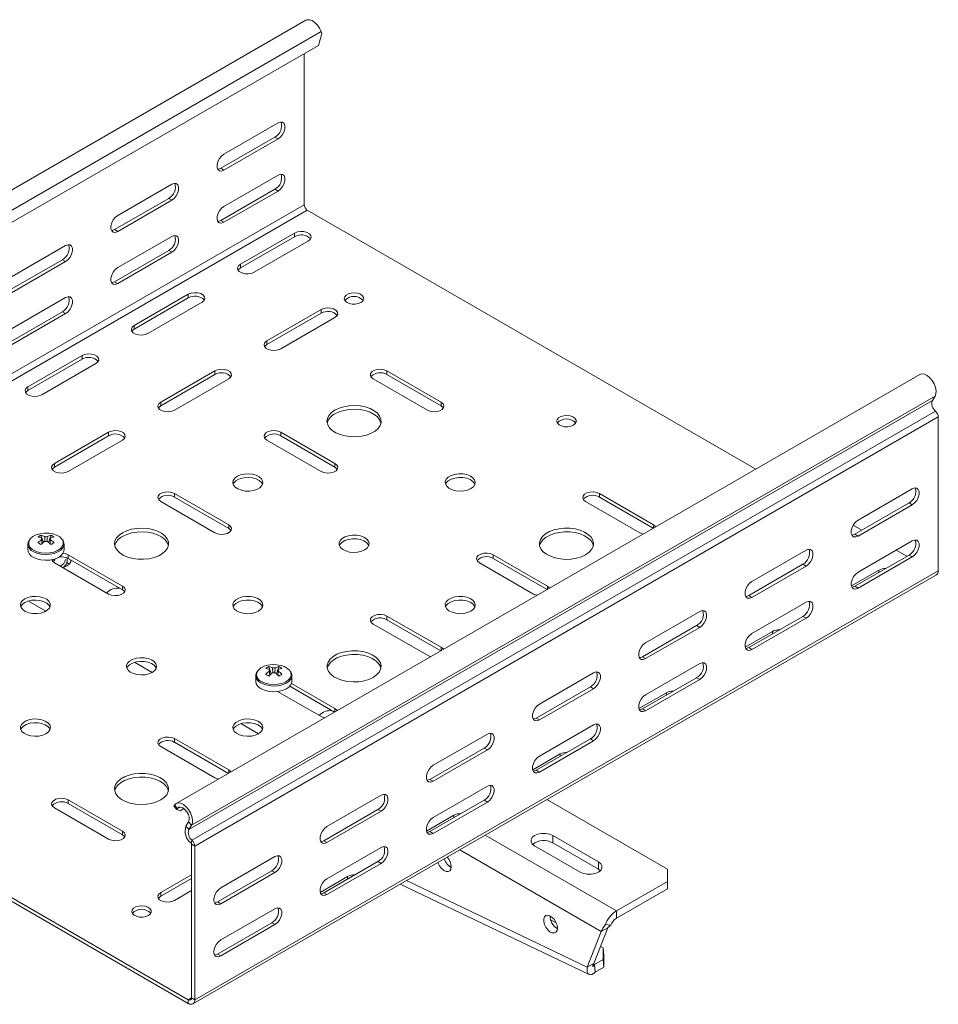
# Model space of a CAD drawing. Header units: millimetres. Extents: x 360 to 1383, y -722 to 611.
# Tile 2 of 6: x 544 to 849, y -674 to -346. Entities that reach past the tile are written whole.
import ezdxf

# ---------------------------------------------------------------- set-up
doc = ezdxf.new("R2010")
doc.units = ezdxf.units.MM

msp = doc.modelspace()

# ---------------------------------------------------------------- linework, layer by layer
at = {"color": 7, "linetype": 'Continuous', "lineweight": 15}
for p, q in [((638.94, -346.16), (391.46, -489.03)), ((644, -349.95), (396.51, -492.82)), ((643.11, -354.55), (644.23, -350.59)), ((644.23, -350.59), (644, -349.95)), ((643.11, -354.55), (399.87, -494.97)), ((638.36, -357.29), (638.36, -407.62)), ((611.67, -390.78), (629.7, -380.37)), ((628.64, -385.06), (610.61, -395.47)), ((629.7, -385.68), (611.67, -396.09)), ((629.7, -385.68), (628.64, -385.06)), ((611.67, -396.09), (610.61, -395.47)), ((611.67, -408.13), (629.7, -397.72)), ((576.32, -411.19), (594.35, -400.78)), ((628.64, -402.42), (610.61, -412.83)), ((629.7, -403.03), (611.67, -413.44)), ((629.7, -403.03), (628.64, -402.42)), ((593.29, -405.48), (575.26, -415.88)), ((594.35, -406.09), (576.32, -416.5)), ((594.35, -406.09), (593.29, -405.48)), ((638.36, -407.62), (390.88, -550.49)), ((639.42, -409.46), (391.94, -552.33)), ((639.42, -409.46), (788.71, -495.64)), ((611.67, -413.44), (610.61, -412.83)), ((576.32, -416.5), (575.26, -415.88)), ((576.32, -428.54), (594.35, -418.13)), ((635.18, -417.01), (617.15, -427.42)), ((635.18, -418.24), (617.15, -428.65)), ((621.75, -430.07), (639.78, -419.66)), ((635.18, -418.24), (635.18, -417.01)), ((540.96, -431.6), (558.99, -421.19)), ((593.29, -422.83), (575.26, -433.24)), ((594.35, -423.44), (593.29, -422.83)), ((557.93, -425.89), (539.9, -436.29)), ((558.99, -426.5), (557.93, -425.89)), ((594.35, -423.44), (576.32, -433.85)), ((558.99, -426.5), (540.96, -436.91)), ((617.15, -428.65), (617.15, -427.42)), ((576.32, -433.85), (575.26, -433.24)), ((540.96, -448.95), (558.99, -438.54)), ((599.83, -437.42), (581.8, -447.83)), ((599.83, -438.65), (581.8, -449.06)), ((599.83, -438.65), (599.83, -437.42)), ((586.39, -450.48), (604.42, -440.07)), ((644.02, -442.52), (625.99, -452.93)), ((644.02, -443.75), (644.02, -442.52)), ((557.93, -443.24), (539.9, -453.65)), ((558.99, -443.85), (540.96, -454.26)), ((558.99, -443.85), (557.93, -443.24)), ((644.02, -443.75), (625.99, -454.16)), ((630.59, -455.59), (648.62, -445.18)), ((581.8, -449.06), (581.8, -447.83)), ((625.99, -454.16), (625.99, -452.93)), ((564.47, -457.83), (546.44, -468.24)), ((564.47, -459.06), (564.47, -457.83)), ((564.47, -459.06), (546.44, -469.47)), ((551.04, -470.89), (569.07, -460.49)), ((608.67, -462.93), (590.63, -473.34)), ((608.67, -464.16), (590.63, -474.57)), ((595.23, -476), (613.26, -465.59)), ((843.3, -464.13), (595.81, -607)), ((608.67, -464.16), (608.67, -462.93)), ((661.35, -465.59), (679.38, -476)), ((683.97, -473.34), (665.94, -462.93)), ((665.94, -464.16), (665.94, -462.93)), ((683.97, -474.57), (665.94, -464.16)), ((546.44, -469.47), (546.44, -468.24)), ((848.35, -471.38), (600.87, -614.25)), ((847.46, -472.8), (848.35, -471.38)), ((590.63, -474.57), (590.63, -473.34)), ((847.46, -472.8), (599.97, -615.68)), ((683.97, -474.57), (683.97, -473.34)), ((848.52, -476.34), (601.03, -619.21)), ((849.44, -478.28), (601.95, -621.15)), ((849.44, -529.47), (849.44, -478.28)), ((573.31, -483.34), (555.28, -493.75)), ((573.31, -484.57), (555.28, -494.98)), ((573.31, -484.57), (573.31, -483.34)), ((648.62, -493.75), (630.59, -483.34)), ((630.59, -484.57), (630.59, -483.34)), ((648.62, -494.98), (630.59, -484.57)), ((559.88, -496.41), (577.91, -486)), ((625.99, -486), (644.02, -496.41)), ((555.28, -494.98), (555.28, -493.75)), ((648.62, -494.98), (648.62, -493.75)), ((613.26, -514.16), (595.23, -503.75)), ((595.23, -504.98), (595.23, -503.75)), ((754.68, -514.16), (736.65, -503.75)), ((736.65, -504.98), (736.65, -503.75)), ((822.74, -512.63), (840.77, -502.22)), ((590.63, -506.41), (608.67, -516.82)), ((613.26, -515.39), (595.23, -504.98)), ((732.06, -506.41), (750.09, -516.82)), ((754.59, -515.34), (736.65, -504.98)), ((821.68, -517.32), (839.71, -506.91)), ((840.77, -507.53), (822.74, -517.94)), ((840.77, -507.53), (839.71, -506.91)), ((613.26, -515.39), (613.26, -514.16)), ((821.12, -514.35), (823.98, -516)), ((550.77, -517.65), (551.59, -520.03)), ((554.14, -517.65), (553.31, -520.03)), ((822.74, -517.94), (821.68, -517.32)), ((546.45, -520.63), (546.45, -522.53)), ((551, -518.61), (551.02, -518.93)), ((558.45, -522.53), (558.45, -520.63)), ((822.74, -529.98), (840.77, -519.57)), ((577.91, -534.57), (559.88, -524.17)), ((559.88, -525.39), (559.88, -524.17)), ((719.33, -534.57), (701.3, -524.17)), ((701.3, -525.39), (701.3, -524.17)), ((787.39, -533.04), (805.42, -522.63)), ((821.68, -534.67), (839.71, -524.27)), ((835.47, -522.63), (839, -524.67)), ((840.77, -524.88), (839.71, -524.27)), ((554.83, -525.71), (554.51, -526.1)), ((555.28, -526.82), (573.31, -537.23)), ((559.3, -526.69), (559.52, -526.82)), ((559.52, -526.82), (560.2, -527.33)), ((577.91, -535.8), (559.88, -525.39)), ((696.7, -526.82), (714.73, -537.23)), ((719.24, -535.75), (701.3, -525.39)), ((786.33, -537.73), (804.36, -527.32)), ((805.42, -527.94), (804.36, -527.32)), ((840.77, -524.88), (822.74, -535.29)), ((601.33, -673.72), (848.81, -530.85)), ((849.44, -529.47), (601.95, -672.34)), ((805.42, -527.94), (787.39, -538.35)), ((829.64, -529.27), (820.51, -534.54)), ((577.91, -535.8), (577.91, -534.57)), ((787.39, -538.35), (786.33, -537.73)), ((822.74, -535.29), (821.68, -534.67)), ((787.39, -550.39), (805.42, -539.98)), ((752.03, -553.45), (770.06, -543.04)), ((661.35, -547.23), (679.38, -557.64)), ((683.97, -554.98), (665.94, -544.58)), ((665.94, -545.8), (665.94, -544.58)), ((683.88, -556.16), (665.94, -545.8)), ((786.33, -555.08), (804.36, -544.68)), ((805.42, -545.29), (787.39, -555.7)), ((805.42, -545.29), (804.36, -544.68)), ((750.97, -558.14), (769, -547.73)), ((770.06, -548.35), (752.03, -558.76)), ((770.06, -548.35), (769, -547.73)), ((794.28, -549.68), (785.15, -554.95)), ((391.94, -552.33), (599.83, -672.34)), ((391.94, -553.56), (599.83, -673.57)), ((787.39, -555.7), (786.33, -555.08)), ((752.03, -558.76), (750.97, -558.14)), ((752.03, -570.8), (770.06, -560.39)), ((626.6, -561.43), (627.43, -563.81)), ((626.84, -562.39), (626.86, -562.71)), ((629.97, -561.43), (629.15, -563.81)), ((716.68, -573.86), (734.71, -563.45)), ((622.29, -564.41), (622.29, -566.31)), ((648.62, -575.39), (634.15, -567.04)), ((634.29, -566.31), (634.29, -564.41)), ((750.97, -575.49), (769, -565.09)), ((770.06, -565.7), (752.03, -576.11)), ((770.06, -565.7), (769, -565.09)), ((629.56, -569.7), (644.02, -578.05)), ((648.53, -576.57), (633.58, -567.94)), ((715.62, -578.55), (733.65, -568.14)), ((734.71, -568.76), (716.68, -579.17)), ((734.71, -568.76), (733.65, -568.14)), ((758.93, -570.09), (749.8, -575.36)), ((752.03, -576.11), (750.97, -575.49)), ((716.68, -579.17), (715.62, -578.55)), ((716.68, -591.21), (734.71, -580.8)), ((613.26, -595.8), (595.23, -585.4)), ((595.23, -586.62), (595.23, -585.4)), ((613.17, -596.98), (595.23, -586.62)), ((681.32, -594.27), (699.35, -583.86)), ((715.62, -595.91), (733.65, -585.5)), ((734.71, -586.11), (716.68, -596.52)), ((734.71, -586.11), (733.65, -585.5)), ((590.63, -588.05), (608.67, -598.46)), ((680.26, -598.96), (698.29, -588.55)), ((699.35, -589.17), (681.32, -599.58)), ((699.35, -589.17), (698.29, -588.55)), ((723.57, -590.5), (714.44, -595.77)), ((716.68, -596.52), (715.62, -595.91)), ((681.32, -599.58), (680.26, -598.96)), ((681.32, -611.62), (699.35, -601.21)), ((577.91, -616.22), (559.88, -605.81)), ((559.88, -607.03), (559.88, -605.81)), ((645.97, -614.68), (664, -604.27)), ((680.26, -616.32), (698.29, -605.91)), ((699.35, -606.52), (681.32, -616.93)), ((699.35, -606.52), (698.29, -605.91)), ((759.28, -628.87), (719.15, -605.7)), ((555.28, -608.46), (573.31, -618.87)), ((577.91, -617.44), (559.88, -607.03)), ((595.25, -607.55), (595.02, -607.92)), ((595.02, -607.92), (595.95, -609.04)), ((596.19, -608.67), (595.25, -607.55)), ((596.19, -608.67), (595.95, -609.04)), ((595.95, -609.04), (597.08, -609.4)), ((598.37, -608.65), (597.08, -609.4)), ((644.91, -619.37), (662.94, -608.96)), ((664, -609.58), (645.97, -619.99)), ((664, -609.58), (662.94, -608.96)), ((599.03, -614.56), (599.93, -613.13)), ((600.87, -614.25), (599.93, -613.13)), ((688.22, -610.91), (679.09, -616.18)), ((577.91, -617.44), (577.91, -616.22)), ((599.03, -614.56), (599.97, -615.68)), ((599.97, -615.68), (600.87, -614.25)), ((681.32, -616.93), (680.26, -616.32)), ((600.74, -620.21), (601.03, -619.21)), ((645.97, -619.99), (644.91, -619.37)), ((736.3, -626.42), (721.1, -617.64)), ((721.1, -620.09), (721.1, -617.64)), ((601.95, -621.15), (600.89, -620.54)), ((600.89, -671.73), (600.89, -620.54)), ((601.95, -672.34), (601.95, -621.15)), ((645.97, -632.03), (664, -621.62)), ((715.09, -621.11), (730.29, -629.89)), ((721.1, -620.09), (736.3, -628.87)), ((610.61, -635.09), (628.64, -624.68)), ((609.55, -639.78), (627.58, -629.38)), ((628.64, -629.99), (627.58, -629.38)), ((644.91, -636.73), (662.94, -626.32)), ((664, -626.93), (645.97, -637.34)), ((664, -626.93), (662.94, -626.32)), ((686.49, -627.67), (687.33, -628.12)), ((736.3, -628.87), (736.3, -626.42)), ((736.3, -628.87), (736.98, -629.38)), ((759.28, -632.95), (759.28, -628.87)), ((600.89, -630.71), (590.63, -636.63)), ((600.89, -631.93), (590.63, -637.85)), ((628.64, -629.99), (610.61, -640.4)), ((652.86, -631.32), (643.73, -636.59)), ((595.23, -639.28), (600.89, -636.01)), ((670.38, -633.85), (733.22, -663.93)), ((742.31, -642.75), (759.28, -632.95)), ((742.31, -645.2), (759.28, -635.4)), ((759.28, -635.4), (759.28, -632.95)), ((590.63, -637.85), (590.63, -636.63)), ((645.97, -637.34), (644.91, -636.73)), ((610.61, -640.4), (609.55, -639.78)), ((610.61, -652.44), (628.64, -642.03)), ((720.39, -645.74), (722.28, -646.75)), ((742.31, -642.75), (742.31, -645.2)), ((609.55, -657.14), (627.58, -646.73)), ((628.64, -647.34), (610.61, -657.75)), ((628.64, -647.34), (627.58, -646.73)), ((734.75, -660.25), (739.4, -648.42)), ((739.4, -648.42), (737.28, -649.64)), ((738.63, -647.32), (740.47, -647.48)), ((732.62, -661.47), (737.28, -649.64)), ((736.98, -654.58), (737.9, -655.07)), ((737.89, -658.98), (737.9, -655.07)), ((737.9, -655.07), (738.08, -657.61)), ((610.61, -657.75), (609.55, -657.14)), ((737.89, -658.98), (735.06, -660.62)), ((738.07, -661.53), (737.89, -658.98)), ((738.08, -657.61), (738.07, -661.53)), ((734.75, -660.25), (732.62, -661.47)), ((735.06, -660.62), (735.24, -663.16)), ((738.07, -661.53), (735.24, -663.16)), ((600.89, -671.73), (601.95, -672.34)), ((599.83, -673.57), (599.83, -672.34))]:
    msp.add_line(p, q, dxfattribs=at)
at = {"color": 8, "linetype": 'Continuous', "lineweight": 15}
for p, q in [((754.68, -515.29), (754.68, -514.16)), ((559.52, -526.82), (559.52, -525.21)), ((829.64, -530.08), (829.64, -529.27)), ((719.33, -535.7), (719.33, -534.57)), ((552.45, -542.94), (546.6, -539.57)), ((794.28, -550.49), (794.28, -549.68)), ((683.97, -556.11), (683.97, -554.98)), ((587.81, -563.35), (581.96, -559.98)), ((758.93, -570.9), (758.93, -570.09)), ((648.62, -576.52), (648.62, -575.39)), ((623.16, -583.76), (617.31, -580.39)), ((723.57, -591.31), (723.57, -590.5)), ((613.26, -596.93), (613.26, -595.8)), ((597.06, -608.16), (596.19, -608.67)), ((688.22, -611.72), (688.22, -610.91)), ((742.31, -642.75), (698.64, -617.54)), ((737.28, -649.64), (690.15, -622.44)), ((652.86, -632.13), (652.86, -631.32)), ((672.44, -632.66), (732.62, -661.47)), ((735.06, -660.62), (734.67, -660.43)), ((600.89, -671.73), (599.83, -672.34))]:
    msp.add_line(p, q, dxfattribs=at)
at = {"color": 7, "linetype": 'Continuous', "lineweight": 15, "flags": 128}
for points in [[(644, -349.95), (643.46, -348.8), (642.75, -347.74), (641.9, -346.88), (641, -346.28), (640.11, -345.98), (639.31, -346.01), (638.94, -346.16)], [(629.7, -380.37), (630.49, -380.08), (631.18, -380.14), (631.69, -380.55), (631.97, -381.26), (631.97, -382.18), (631.69, -383.2), (631.18, -384.2), (630.49, -385.06), (629.7, -385.68)], [(611.67, -396.09), (610.89, -396.38), (610.19, -396.32), (609.68, -395.91), (609.41, -395.2), (609.41, -394.28), (609.68, -393.25), (610.19, -392.25), (610.89, -391.39), (611.67, -390.78)], [(610.61, -395.47), (609.82, -395.77), (609.6, -395.79)], [(629.7, -397.72), (630.49, -397.43), (631.18, -397.49), (631.69, -397.9), (631.97, -398.61), (631.97, -399.53), (631.69, -400.55), (631.18, -401.56), (630.49, -402.41), (629.7, -403.03)], [(594.35, -400.78), (595.13, -400.49), (595.82, -400.55), (596.34, -400.96), (596.61, -401.67), (596.61, -402.59), (596.34, -403.61), (595.82, -404.61), (595.13, -405.47), (594.35, -406.09)], [(611.67, -413.44), (610.89, -413.73), (610.19, -413.67), (609.68, -413.26), (609.41, -412.55), (609.41, -411.63), (609.68, -410.61), (610.19, -409.6), (610.89, -408.74), (611.67, -408.13)], [(576.32, -416.5), (575.53, -416.79), (574.84, -416.73), (574.33, -416.32), (574.05, -415.61), (574.05, -414.69), (574.33, -413.66), (574.84, -412.66), (575.53, -411.8), (576.32, -411.19)], [(610.61, -412.83), (609.82, -413.12), (609.6, -413.14)], [(575.26, -415.88), (574.47, -416.18), (574.25, -416.2)], [(594.35, -418.13), (595.13, -417.84), (595.82, -417.9), (596.34, -418.31), (596.61, -419.02), (596.61, -419.94), (596.34, -420.96), (595.82, -421.97), (595.13, -422.83), (594.35, -423.44)], [(639.78, -419.66), (640.43, -419.13), (640.72, -418.5), (640.62, -417.85), (640.14, -417.26), (639.34, -416.8), (638.32, -416.53), (637.2, -416.47), (636.11, -416.64), (635.18, -417.01)], [(558.99, -421.19), (559.78, -420.9), (560.47, -420.96), (560.98, -421.37), (561.25, -422.08), (561.25, -423), (560.98, -424.02), (560.47, -425.02), (559.78, -425.88), (558.99, -426.5)], [(576.32, -433.85), (575.53, -434.14), (574.84, -434.08), (574.33, -433.67), (574.05, -432.96), (574.05, -432.04), (574.33, -431.02), (574.84, -430.01), (575.53, -429.15), (576.32, -428.54)], [(617.15, -427.42), (616.5, -427.95), (616.21, -428.58), (616.31, -429.23), (616.79, -429.82), (617.59, -430.28), (618.61, -430.56), (619.73, -430.62), (620.82, -430.45), (621.75, -430.07)], [(617.15, -428.65), (616.5, -429.18), (616.38, -429.36)], [(575.26, -433.24), (574.47, -433.53), (574.25, -433.55)], [(558.99, -438.54), (559.78, -438.25), (560.47, -438.31), (560.98, -438.72), (561.25, -439.43), (561.25, -440.35), (560.98, -441.37), (560.47, -442.38), (559.78, -443.24), (558.99, -443.85)], [(604.42, -440.07), (605.07, -439.54), (605.36, -438.91), (605.26, -438.26), (604.79, -437.67), (603.99, -437.21), (602.97, -436.94), (601.84, -436.88), (600.75, -437.05), (599.83, -437.42)], [(657.28, -440.18), (657.9, -439.67), (658.21, -439.08), (658.16, -438.47), (657.77, -437.89), (657.08, -437.42), (656.16, -437.1), (655.12, -436.98), (654.05, -437.05), (653.09, -437.32), (652.34, -437.76), (651.87, -438.32), (651.73, -438.93), (651.95, -439.53), (652.5, -440.06), (653.32, -440.46), (654.31, -440.69), (655.38, -440.71), (656.41, -440.54), (657.28, -440.18)], [(648.62, -445.18), (649.26, -444.64), (649.56, -444.01), (649.46, -443.37), (648.98, -442.77), (648.18, -442.31), (647.16, -442.04), (646.04, -441.98), (644.95, -442.15), (644.02, -442.52)], [(581.8, -447.83), (581.15, -448.36), (580.86, -448.99), (580.95, -449.64), (581.43, -450.23), (582.23, -450.69), (583.25, -450.97), (584.38, -451.03), (585.47, -450.86), (586.39, -450.48)], [(581.8, -449.06), (581.15, -449.59), (581.02, -449.77)], [(625.99, -452.93), (625.34, -453.47), (625.05, -454.1), (625.15, -454.75), (625.63, -455.34), (626.42, -455.8), (627.45, -456.07), (628.57, -456.13), (629.66, -455.96), (630.59, -455.59)], [(625.99, -454.16), (625.34, -454.69), (625.22, -454.87)], [(569.07, -460.49), (569.72, -459.95), (570.01, -459.32), (569.91, -458.67), (569.43, -458.08), (568.63, -457.62), (567.61, -457.35), (566.49, -457.29), (565.4, -457.46), (564.47, -457.83)], [(613.26, -465.59), (613.91, -465.05), (614.2, -464.42), (614.1, -463.78), (613.63, -463.18), (612.83, -462.72), (611.81, -462.45), (610.68, -462.39), (609.59, -462.56), (608.67, -462.93)], [(665.94, -462.93), (665.02, -462.56), (663.93, -462.39), (662.8, -462.45), (661.78, -462.72), (660.98, -463.18), (660.5, -463.78), (660.41, -464.42), (660.7, -465.05), (661.35, -465.59)], [(848.35, -471.38), (848.66, -470.57), (848.72, -469.56), (848.52, -468.42), (848.08, -467.26), (847.43, -466.15), (846.63, -465.2), (845.74, -464.47), (844.84, -464.04), (843.99, -463.92), (843.3, -464.13)], [(546.44, -468.24), (545.79, -468.77), (545.5, -469.4), (545.6, -470.05), (546.08, -470.64), (546.87, -471.1), (547.9, -471.38), (549.02, -471.44), (550.11, -471.27), (551.04, -470.89)], [(546.44, -469.47), (545.79, -470), (545.67, -470.18)], [(590.63, -473.34), (589.99, -473.88), (589.7, -474.51), (589.79, -475.16), (590.27, -475.75), (591.07, -476.21), (592.09, -476.48), (593.22, -476.54), (594.31, -476.37), (595.23, -476)], [(590.63, -474.57), (589.99, -475.1), (589.86, -475.28)], [(648.62, -476), (647.47, -476.81), (646.62, -477.74), (646.12, -478.75), (645.98, -479.8), (646.21, -480.85), (646.8, -481.84), (647.73, -482.75), (648.95, -483.53), (650.42, -484.15), (652.07, -484.59), (653.84, -484.82), (655.66, -484.85), (657.46, -484.67), (659.15, -484.28), (660.67, -483.7), (661.96, -482.95), (662.96, -482.08), (663.63, -481.1), (663.96, -480.07), (663.91, -479.01), (663.5, -477.99), (662.74, -477.04), (661.66, -476.19), (660.31, -475.48), (658.74, -474.95), (657.02, -474.61), (655.21, -474.48), (653.39, -474.56), (651.64, -474.85), (650.03, -475.33), (648.62, -476)], [(679.38, -476), (680.3, -476.37), (681.39, -476.54), (682.52, -476.48), (683.54, -476.21), (684.34, -475.75), (684.81, -475.16), (684.91, -474.51), (684.62, -473.88), (683.97, -473.34)], [(684.75, -475.28), (684.62, -475.1), (683.97, -474.57)], [(663.92, -480.28), (663.91, -480.24), (663.5, -479.22), (662.74, -478.26), (661.66, -477.41), (660.31, -476.71), (658.74, -476.17), (657.02, -475.83), (655.21, -475.7), (653.39, -475.78), (651.64, -476.07), (650.03, -476.56), (648.62, -477.22)], [(727.99, -481), (728.61, -480.49), (728.92, -479.9), (728.87, -479.29), (728.48, -478.71), (727.79, -478.24), (726.87, -477.92), (725.83, -477.8), (724.76, -477.87), (723.8, -478.14), (723.05, -478.58), (722.58, -479.14), (722.44, -479.75), (722.66, -480.35), (723.21, -480.88), (724.03, -481.28), (725.03, -481.51), (726.09, -481.53), (727.12, -481.36), (727.99, -481)], [(577.91, -486), (578.55, -485.46), (578.85, -484.83), (578.75, -484.19), (578.27, -483.6), (577.47, -483.13), (576.45, -482.86), (575.33, -482.8), (574.24, -482.97), (573.31, -483.34)], [(630.59, -483.34), (629.66, -482.97), (628.57, -482.8), (627.45, -482.86), (626.42, -483.13), (625.63, -483.6), (625.15, -484.19), (625.05, -484.83), (625.34, -485.46), (625.99, -486)], [(555.28, -493.75), (554.63, -494.29), (554.34, -494.92), (554.44, -495.57), (554.92, -496.16), (555.71, -496.62), (556.74, -496.89), (557.86, -496.95), (558.95, -496.78), (559.88, -496.41)], [(555.28, -494.98), (554.63, -495.51), (554.51, -495.69)], [(644.02, -496.41), (644.95, -496.78), (646.04, -496.95), (647.16, -496.89), (648.18, -496.62), (648.98, -496.16), (649.46, -495.57), (649.56, -494.92), (649.26, -494.29), (648.62, -493.75)], [(649.39, -495.69), (649.26, -495.51), (648.62, -494.98)], [(616.09, -498.04), (615.27, -498.67), (614.77, -499.4), (614.63, -500.18), (614.86, -500.95), (615.45, -501.66), (616.34, -502.26), (617.48, -502.69), (618.78, -502.93), (620.14, -502.95), (621.46, -502.77), (622.65, -502.38), (623.61, -501.83), (624.28, -501.14), (624.6, -500.38), (624.55, -499.59), (624.14, -498.84), (623.39, -498.18), (622.37, -497.67), (621.14, -497.33), (619.8, -497.2), (618.44, -497.28), (617.18, -497.56), (616.09, -498.04)], [(693.87, -502.12), (694.69, -501.5), (695.19, -500.76), (695.33, -499.98), (695.1, -499.21), (694.52, -498.5), (693.62, -497.91), (692.48, -497.47), (691.19, -497.24), (689.83, -497.21), (688.5, -497.4), (687.32, -497.78), (686.35, -498.34), (685.69, -499.02), (685.36, -499.79), (685.41, -500.57), (685.82, -501.32), (686.57, -501.98), (687.59, -502.49), (688.82, -502.83), (690.17, -502.97), (691.52, -502.89), (692.79, -502.6), (693.87, -502.12)], [(624.51, -500.69), (624.14, -500.07), (623.39, -499.41), (622.37, -498.89), (621.14, -498.55), (619.8, -498.42), (618.44, -498.5), (617.18, -498.79), (616.09, -499.26)], [(695.22, -500.69), (695.1, -500.43), (694.52, -499.72), (693.62, -499.13), (692.48, -498.7), (691.19, -498.46), (689.83, -498.43), (688.5, -498.62), (687.32, -499.01), (686.35, -499.56), (685.69, -500.25), (685.45, -500.69)], [(595.23, -503.75), (594.31, -503.38), (593.22, -503.21), (592.09, -503.27), (591.07, -503.54), (590.27, -504.01), (589.79, -504.6), (589.7, -505.24), (589.99, -505.87), (590.63, -506.41)], [(736.65, -503.75), (735.73, -503.38), (734.64, -503.21), (733.51, -503.27), (732.49, -503.54), (731.69, -504.01), (731.21, -504.6), (731.12, -505.24), (731.41, -505.87), (732.06, -506.41)], [(840.77, -502.22), (841.56, -501.92), (842.25, -501.99), (842.76, -502.4), (843.04, -503.11), (843.04, -504.03), (842.76, -505.05), (842.25, -506.05), (841.56, -506.91), (840.77, -507.53)], [(608.67, -516.82), (609.59, -517.19), (610.68, -517.36), (611.81, -517.3), (612.83, -517.03), (613.63, -516.57), (614.1, -515.98), (614.2, -515.33), (613.91, -514.7), (613.26, -514.16)], [(755.44, -514.85), (755.33, -514.7), (754.68, -514.16)], [(822.74, -517.94), (821.96, -518.23), (821.27, -518.17), (820.75, -517.76), (820.48, -517.05), (820.48, -516.13), (820.75, -515.1), (821.27, -514.1), (821.96, -513.24), (822.74, -512.63)], [(557.82, -519.06), (557.75, -518.95), (557.01, -518.23), (555.99, -517.64), (554.74, -517.22), (553.35, -516.98), (551.91, -516.96), (550.5, -517.14), (549.21, -517.52), (548.12, -518.07), (547.31, -518.76), (546.92, -519.32)], [(577.91, -516.82), (576.76, -517.63), (575.91, -518.56), (575.41, -519.57), (575.27, -520.62), (575.5, -521.67), (576.09, -522.66), (577.02, -523.57), (578.24, -524.35), (579.7, -524.97), (581.36, -525.41), (583.13, -525.65), (584.95, -525.67), (586.75, -525.49), (588.44, -525.1), (589.96, -524.52), (591.25, -523.77), (592.25, -522.9), (592.92, -521.92), (593.24, -520.89), (593.2, -519.83), (592.79, -518.81), (592.03, -517.86), (590.95, -517.01), (589.6, -516.3), (588.03, -515.77), (586.31, -515.43), (584.5, -515.3), (582.68, -515.38), (580.93, -515.67), (579.32, -516.15), (577.91, -516.82)], [(593.21, -521.1), (593.2, -521.06), (592.79, -520.04), (592.03, -519.08), (590.95, -518.23), (589.6, -517.53), (588.03, -516.99), (586.31, -516.65), (584.5, -516.52), (582.68, -516.6), (580.93, -516.89), (579.32, -517.38), (577.91, -518.04)], [(614.04, -516.1), (613.91, -515.92), (613.26, -515.39)], [(658.52, -522.53), (659.34, -521.91), (659.84, -521.17), (659.98, -520.39), (659.75, -519.62), (659.16, -518.91), (658.27, -518.32), (657.13, -517.88), (655.83, -517.65), (654.47, -517.62), (653.15, -517.81), (651.96, -518.19), (651, -518.75), (650.33, -519.43), (650.01, -520.2), (650.05, -520.98), (650.47, -521.73), (651.21, -522.39), (652.24, -522.9), (653.47, -523.24), (654.81, -523.38), (656.17, -523.3), (657.43, -523.01), (658.52, -522.53)], [(732.06, -524.17), (733.21, -523.35), (734.05, -522.42), (734.55, -521.41), (734.69, -520.36), (734.46, -519.32), (733.87, -518.32), (732.95, -517.42), (731.73, -516.64), (730.26, -516.01), (728.6, -515.57), (726.83, -515.34), (725.01, -515.31), (723.22, -515.5), (721.53, -515.89), (720, -516.46), (718.72, -517.21), (717.71, -518.09), (717.04, -519.06), (716.72, -520.1), (716.76, -521.15), (717.18, -522.17), (717.94, -523.13), (719.01, -523.97), (720.37, -524.68), (721.93, -525.21), (723.66, -525.55), (725.46, -525.69), (727.28, -525.61), (729.03, -525.32), (730.64, -524.83), (732.06, -524.17)], [(734.63, -521.1), (734.46, -520.54), (733.87, -519.55), (732.95, -518.64), (731.73, -517.86), (730.26, -517.24), (728.6, -516.8), (726.83, -516.56), (725.01, -516.54), (723.22, -516.72), (721.53, -517.11), (720, -517.69), (718.72, -518.43), (717.71, -519.31), (717.04, -520.29), (716.75, -521.1)], [(750.09, -516.82), (751.01, -517.19), (751.27, -517.25)], [(820.68, -517.64), (820.9, -517.62), (821.68, -517.32)], [(546.45, -520.63), (546.45, -520.74), (546.46, -520.81)], [(659.87, -521.1), (659.75, -520.84), (659.16, -520.13), (658.27, -519.54), (657.13, -519.11), (655.83, -518.87), (654.47, -518.84), (653.15, -519.03), (651.96, -519.42), (651, -519.97), (650.33, -520.66), (650.1, -521.1)], [(840.77, -519.57), (841.56, -519.28), (842.25, -519.34), (842.76, -519.75), (843.04, -520.46), (843.04, -521.38), (842.76, -522.4), (842.25, -523.4), (841.56, -524.26), (840.77, -524.88)], [(548.21, -524.98), (549.4, -525.51), (550.78, -525.86), (552.26, -525.99), (553.76, -525.91), (555.17, -525.62), (556.42, -525.13), (557.41, -524.48), (558.1, -523.71), (558.42, -522.86), (558.45, -522.53)], [(559.88, -524.17), (558.95, -523.79), (558.13, -523.64)], [(701.3, -524.17), (700.37, -523.79), (699.28, -523.62), (698.16, -523.68), (697.13, -523.95), (696.34, -524.42), (695.86, -525.01), (695.76, -525.66), (696.05, -526.28), (696.7, -526.82)], [(805.42, -522.63), (806.2, -522.34), (806.9, -522.4), (807.41, -522.81), (807.68, -523.52), (807.68, -524.44), (807.41, -525.46), (806.9, -526.46), (806.2, -527.32), (805.42, -527.94)], [(554.38, -525.81), (554.63, -526.28), (555.28, -526.82)], [(558.03, -528.4), (558.45, -528.29), (559.52, -527.84), (560.3, -527.22), (560.71, -526.49), (560.75, -525.9)], [(822.74, -535.29), (821.96, -535.58), (821.27, -535.52), (820.75, -535.11), (820.48, -534.4), (820.48, -533.48), (820.75, -532.46), (821.27, -531.45), (821.96, -530.59), (822.74, -529.98)], [(787.39, -538.35), (786.6, -538.64), (785.91, -538.58), (785.4, -538.17), (785.12, -537.46), (785.12, -536.54), (785.4, -535.51), (785.91, -534.51), (786.6, -533.65), (787.39, -533.04)], [(573.31, -537.23), (574.24, -537.6), (575.33, -537.77), (576.45, -537.71), (577.47, -537.44), (578.27, -536.98), (578.75, -536.39), (578.85, -535.74), (578.55, -535.11), (577.91, -534.57)], [(578.68, -536.51), (578.55, -536.33), (577.91, -535.8)], [(714.73, -537.23), (715.66, -537.6), (715.92, -537.66)], [(720.08, -535.26), (719.98, -535.11), (719.33, -534.57)], [(785.32, -538.05), (785.54, -538.03), (786.33, -537.73)], [(820.68, -534.99), (820.9, -534.97), (821.68, -534.67)], [(545.38, -538.86), (544.56, -539.49), (544.06, -540.22), (543.92, -541), (544.15, -541.77), (544.73, -542.48), (545.63, -543.08), (546.77, -543.51), (548.07, -543.75), (549.43, -543.77), (550.75, -543.59), (551.94, -543.2), (552.9, -542.65), (553.57, -541.96), (553.89, -541.2), (553.84, -540.41), (553.43, -539.66), (552.68, -539), (551.66, -538.49), (550.43, -538.15), (549.09, -538.02), (547.73, -538.1), (546.46, -538.39), (545.38, -538.86)], [(553.8, -541.51), (553.43, -540.89), (552.68, -540.23), (551.66, -539.71), (550.43, -539.37), (549.09, -539.24), (547.73, -539.32), (546.46, -539.61), (545.38, -540.09)], [(623.16, -542.94), (623.98, -542.32), (624.48, -541.58), (624.62, -540.8), (624.39, -540.03), (623.81, -539.32), (622.91, -538.73), (621.77, -538.29), (620.48, -538.06), (619.11, -538.03), (617.79, -538.22), (616.6, -538.6), (615.64, -539.16), (614.97, -539.84), (614.65, -540.61), (614.7, -541.39), (615.11, -542.14), (615.86, -542.8), (616.88, -543.31), (618.11, -543.65), (619.46, -543.79), (620.81, -543.71), (622.08, -543.42), (623.16, -542.94)], [(624.51, -541.51), (624.39, -541.25), (623.81, -540.54), (622.91, -539.95), (621.77, -539.52), (620.48, -539.28), (619.11, -539.25), (617.79, -539.44), (616.6, -539.83), (615.64, -540.38), (614.97, -541.07), (614.74, -541.51)], [(693.87, -542.94), (694.69, -542.32), (695.19, -541.58), (695.33, -540.8), (695.1, -540.03), (694.52, -539.32), (693.62, -538.73), (692.48, -538.29), (691.19, -538.06), (689.83, -538.03), (688.5, -538.22), (687.32, -538.6), (686.35, -539.16), (685.69, -539.84), (685.36, -540.61), (685.41, -541.39), (685.82, -542.14), (686.57, -542.8), (687.59, -543.31), (688.82, -543.65), (690.17, -543.79), (691.52, -543.71), (692.79, -543.42), (693.87, -542.94)], [(695.22, -541.51), (695.1, -541.25), (694.52, -540.54), (693.62, -539.95), (692.48, -539.52), (691.19, -539.28), (689.83, -539.25), (688.5, -539.44), (687.32, -539.83), (686.35, -540.38), (685.69, -541.07), (685.45, -541.51)], [(805.42, -539.98), (806.2, -539.69), (806.9, -539.75), (807.41, -540.16), (807.68, -540.87), (807.68, -541.79), (807.41, -542.81), (806.9, -543.81), (806.2, -544.67), (805.42, -545.29)], [(665.94, -544.58), (665.02, -544.2), (663.93, -544.03), (662.8, -544.09), (661.78, -544.37), (660.98, -544.83), (660.5, -545.42), (660.41, -546.07), (660.7, -546.69), (661.35, -547.23)], [(770.06, -543.04), (770.85, -542.75), (771.54, -542.81), (772.05, -543.22), (772.33, -543.93), (772.33, -544.85), (772.05, -545.87), (771.54, -546.87), (770.85, -547.73), (770.06, -548.35)], [(787.39, -555.7), (786.6, -555.99), (785.91, -555.93), (785.4, -555.52), (785.12, -554.81), (785.12, -553.89), (785.4, -552.87), (785.91, -551.86), (786.6, -551), (787.39, -550.39)], [(752.03, -558.76), (751.25, -559.05), (750.55, -558.99), (750.04, -558.58), (749.77, -557.87), (749.77, -556.95), (750.04, -555.92), (750.55, -554.92), (751.25, -554.06), (752.03, -553.45)], [(661.35, -564.99), (662.5, -564.17), (663.34, -563.24), (663.84, -562.23), (663.98, -561.18), (663.75, -560.14), (663.16, -559.14), (662.24, -558.24), (661.01, -557.46), (659.55, -556.83), (657.89, -556.4), (656.12, -556.16), (654.3, -556.13), (652.51, -556.32), (650.81, -556.71), (649.29, -557.28), (648.01, -558.03), (647, -558.91), (646.33, -559.88), (646.01, -560.92), (646.05, -561.97), (646.47, -562.99), (647.23, -563.95), (648.3, -564.79), (649.65, -565.5), (651.22, -566.03), (652.95, -566.37), (654.75, -566.51), (656.57, -566.43), (658.32, -566.14), (659.93, -565.65), (661.35, -564.99)], [(663.92, -561.92), (663.75, -561.36), (663.16, -560.37), (662.24, -559.46), (661.01, -558.68), (659.55, -558.06), (657.89, -557.62), (656.12, -557.38), (654.3, -557.36), (652.51, -557.54), (650.81, -557.93), (649.29, -558.51), (648.01, -559.25), (647, -560.13), (646.33, -561.11), (646.04, -561.92)], [(684.73, -555.67), (684.62, -555.52), (683.97, -554.98)], [(785.32, -555.4), (785.54, -555.38), (786.33, -555.08)], [(587.81, -563.35), (588.63, -562.73), (589.13, -561.99), (589.27, -561.21), (589.04, -560.44), (588.45, -559.73), (587.56, -559.14), (586.42, -558.7), (585.12, -558.47), (583.76, -558.44), (582.44, -558.63), (581.25, -559.01), (580.29, -559.57), (579.62, -560.25), (579.3, -561.02), (579.34, -561.8), (579.76, -562.55), (580.5, -563.21), (581.53, -563.73), (582.76, -564.06), (584.1, -564.2), (585.45, -564.12), (586.72, -563.83), (587.81, -563.35)], [(589.16, -561.92), (589.04, -561.66), (588.45, -560.95), (587.56, -560.36), (586.42, -559.93), (585.12, -559.69), (583.76, -559.67), (582.44, -559.85), (581.25, -560.24), (580.29, -560.79), (579.62, -561.48), (579.38, -561.92)], [(679.38, -557.64), (680.3, -558.01), (680.56, -558.07)], [(749.97, -558.46), (750.19, -558.44), (750.97, -558.14)], [(770.06, -560.39), (770.85, -560.1), (771.54, -560.16), (772.05, -560.57), (772.33, -561.28), (772.33, -562.2), (772.05, -563.22), (771.54, -564.22), (770.85, -565.08), (770.06, -565.7)], [(633.66, -562.83), (633.59, -562.73), (632.85, -562.01), (631.83, -561.42), (630.58, -561), (629.19, -560.76), (627.74, -560.74), (626.33, -560.92), (625.04, -561.3), (623.96, -561.85), (623.15, -562.54), (622.76, -563.1)], [(734.71, -563.45), (735.49, -563.16), (736.18, -563.22), (736.7, -563.63), (736.97, -564.34), (736.97, -565.26), (736.7, -566.28), (736.18, -567.28), (735.49, -568.14), (734.71, -568.76)], [(622.29, -564.41), (622.29, -564.52), (622.3, -564.59)], [(624.05, -568.76), (625.23, -569.29), (626.61, -569.64), (628.1, -569.77), (629.6, -569.69), (631.01, -569.4), (632.26, -568.91), (633.25, -568.26), (633.93, -567.49), (634.26, -566.64), (634.29, -566.31)], [(752.03, -576.11), (751.25, -576.4), (750.55, -576.34), (750.04, -575.93), (749.77, -575.22), (749.77, -574.3), (750.04, -573.28), (750.55, -572.27), (751.25, -571.41), (752.03, -570.8)], [(649.37, -576.08), (649.26, -575.93), (648.62, -575.39)], [(716.68, -579.17), (715.89, -579.46), (715.2, -579.4), (714.69, -578.99), (714.41, -578.28), (714.41, -577.36), (714.69, -576.33), (715.2, -575.33), (715.89, -574.47), (716.68, -573.86)], [(749.97, -575.81), (750.19, -575.79), (750.97, -575.49)], [(552.45, -583.76), (553.27, -583.14), (553.77, -582.41), (553.91, -581.62), (553.68, -580.85), (553.1, -580.14), (552.2, -579.55), (551.06, -579.12), (549.76, -578.88), (548.4, -578.85), (547.08, -579.04), (545.89, -579.42), (544.93, -579.98), (544.26, -580.66), (543.94, -581.43), (543.99, -582.21), (544.4, -582.96), (545.15, -583.62), (546.17, -584.14), (547.4, -584.47), (548.74, -584.61), (550.1, -584.53), (551.37, -584.24), (552.45, -583.76)], [(553.8, -582.33), (553.68, -582.07), (553.1, -581.36), (552.2, -580.77), (551.06, -580.34), (549.76, -580.1), (548.4, -580.08), (547.08, -580.26), (545.89, -580.65), (544.93, -581.2), (544.26, -581.89), (544.03, -582.33)], [(623.16, -583.76), (623.98, -583.14), (624.48, -582.41), (624.62, -581.62), (624.39, -580.85), (623.81, -580.14), (622.91, -579.55), (621.77, -579.12), (620.48, -578.88), (619.11, -578.85), (617.79, -579.04), (616.6, -579.42), (615.64, -579.98), (614.97, -580.66), (614.65, -581.43), (614.7, -582.21), (615.11, -582.96), (615.86, -583.62), (616.88, -584.14), (618.11, -584.47), (619.46, -584.61), (620.81, -584.53), (622.08, -584.24), (623.16, -583.76)], [(624.51, -582.33), (624.39, -582.07), (623.81, -581.36), (622.91, -580.77), (621.77, -580.34), (620.48, -580.1), (619.11, -580.08), (617.79, -580.26), (616.6, -580.65), (615.64, -581.2), (614.97, -581.89), (614.74, -582.33)], [(644.02, -578.05), (644.95, -578.42), (645.21, -578.48)], [(714.61, -578.87), (714.83, -578.85), (715.62, -578.55)], [(699.35, -583.86), (700.14, -583.57), (700.83, -583.63), (701.34, -584.04), (701.62, -584.75), (701.62, -585.67), (701.34, -586.69), (700.83, -587.69), (700.14, -588.55), (699.35, -589.17)], [(734.71, -580.8), (735.49, -580.51), (736.18, -580.57), (736.7, -580.98), (736.97, -581.69), (736.97, -582.61), (736.7, -583.63), (736.18, -584.63), (735.49, -585.49), (734.71, -586.11)], [(595.23, -585.4), (594.31, -585.02), (593.22, -584.85), (592.09, -584.91), (591.07, -585.19), (590.27, -585.65), (589.79, -586.24), (589.7, -586.89), (589.99, -587.52), (590.63, -588.05)], [(716.68, -596.52), (715.89, -596.81), (715.2, -596.75), (714.69, -596.34), (714.41, -595.63), (714.41, -594.71), (714.69, -593.69), (715.2, -592.68), (715.89, -591.82), (716.68, -591.21)], [(614.02, -596.49), (613.91, -596.34), (613.26, -595.8)], [(681.32, -599.58), (680.54, -599.87), (679.84, -599.81), (679.33, -599.4), (679.06, -598.69), (679.06, -597.77), (679.33, -596.74), (679.84, -595.74), (680.54, -594.88), (681.32, -594.27)], [(714.61, -596.22), (714.83, -596.2), (715.62, -595.91)], [(590.63, -605.81), (591.79, -604.99), (592.63, -604.06), (593.13, -603.05), (593.27, -602), (593.04, -600.96), (592.45, -599.96), (591.52, -599.06), (590.3, -598.28), (588.84, -597.65), (587.18, -597.22), (585.41, -596.98), (583.59, -596.95), (581.79, -597.14), (580.1, -597.53), (578.58, -598.11), (577.3, -598.85), (576.29, -599.73), (575.62, -600.7), (575.3, -601.74), (575.34, -602.79), (575.75, -603.81), (576.51, -604.77), (577.59, -605.62), (578.94, -606.32), (580.51, -606.85), (582.24, -607.19), (584.04, -607.33), (585.86, -607.25), (587.61, -606.96), (589.22, -606.47), (590.63, -605.81)], [(593.21, -602.74), (593.04, -602.18), (592.45, -601.19), (591.52, -600.28), (590.3, -599.5), (588.84, -598.88), (587.18, -598.44), (585.41, -598.2), (583.59, -598.18), (581.79, -598.36), (580.1, -598.75), (578.58, -599.33), (577.3, -600.07), (576.29, -600.95), (575.62, -601.93), (575.33, -602.74)], [(608.67, -598.46), (609.59, -598.83), (609.85, -598.89)], [(679.25, -599.28), (679.47, -599.26), (680.26, -598.96)], [(699.35, -601.21), (700.14, -600.92), (700.83, -600.98), (701.34, -601.39), (701.62, -602.1), (701.62, -603.02), (701.34, -604.04), (700.83, -605.04), (700.14, -605.9), (699.35, -606.52)], [(559.88, -605.81), (558.95, -605.43), (557.86, -605.26), (556.74, -605.32), (555.71, -605.6), (554.92, -606.06), (554.44, -606.65), (554.34, -607.3), (554.63, -607.93), (555.28, -608.46)], [(664, -604.27), (664.78, -603.98), (665.47, -604.04), (665.99, -604.45), (666.26, -605.16), (666.26, -606.08), (665.99, -607.1), (665.47, -608.1), (664.78, -608.96), (664, -609.58)], [(600.87, -614.25), (601.18, -613.44), (601.23, -612.43), (601.03, -611.3), (600.59, -610.13), (599.94, -609.02), (599.14, -608.07), (598.26, -607.34), (597.35, -606.91), (596.51, -606.79), (595.79, -607.01), (595.25, -607.55)], [(599.93, -613.13), (600.16, -612.46), (600.13, -611.59), (599.86, -610.64), (599.37, -609.73), (598.72, -608.95), (597.99, -608.41), (597.27, -608.17), (596.64, -608.26), (596.19, -608.67)], [(681.32, -616.93), (680.54, -617.22), (679.84, -617.16), (679.33, -616.75), (679.06, -616.04), (679.06, -615.12), (679.33, -614.1), (679.84, -613.09), (680.54, -612.23), (681.32, -611.62)], [(573.31, -618.87), (574.24, -619.24), (575.33, -619.41), (576.45, -619.35), (577.47, -619.08), (578.27, -618.62), (578.75, -618.03), (578.85, -617.38), (578.55, -616.75), (577.91, -616.22)], [(645.97, -619.99), (645.18, -620.28), (644.49, -620.22), (643.98, -619.81), (643.7, -619.1), (643.7, -618.18), (643.98, -617.15), (644.49, -616.15), (645.18, -615.29), (645.97, -614.68)], [(679.25, -616.63), (679.47, -616.61), (680.26, -616.32)], [(578.68, -618.15), (578.55, -617.97), (577.91, -617.44)], [(643.9, -619.69), (644.12, -619.67), (644.91, -619.37)], [(721.1, -617.64), (720.02, -617.19), (718.76, -616.96), (717.43, -616.96), (716.16, -617.19), (715.09, -617.64), (714.3, -618.26), (713.89, -618.99), (713.89, -619.76), (714.3, -620.49), (715.09, -621.11)], [(664, -621.62), (664.78, -621.33), (665.47, -621.39), (665.99, -621.8), (666.26, -622.51), (666.26, -623.43), (665.99, -624.45), (665.47, -625.46), (664.78, -626.31), (664, -626.93)], [(628.64, -624.68), (629.43, -624.39), (630.12, -624.45), (630.63, -624.86), (630.9, -625.57), (630.9, -626.49), (630.63, -627.51), (630.12, -628.51), (629.43, -629.37), (628.64, -629.99)], [(682.93, -626.61), (683.01, -626.84), (683.48, -627.8), (684.11, -628.64), (684.84, -629.28), (685.6, -629.64), (686.29, -629.69), (686.85, -629.42), (687.21, -628.86), (687.33, -628.07)], [(730.29, -629.89), (731.36, -630.34), (732.63, -630.58), (733.96, -630.58), (735.22, -630.34), (736.3, -629.89), (737.08, -629.27), (737.49, -628.54), (737.49, -627.77), (737.08, -627.04), (736.3, -626.42)], [(645.97, -637.34), (645.18, -637.63), (644.49, -637.57), (643.98, -637.16), (643.7, -636.45), (643.7, -635.53), (643.98, -634.51), (644.49, -633.5), (645.18, -632.64), (645.97, -632.03)], [(610.61, -640.4), (609.82, -640.69), (609.13, -640.63), (608.62, -640.22), (608.35, -639.51), (608.35, -638.59), (608.62, -637.56), (609.13, -636.56), (609.82, -635.7), (610.61, -635.09)], [(590.63, -636.63), (589.99, -637.16), (589.7, -637.79), (589.79, -638.44), (590.27, -639.03), (591.07, -639.49), (592.09, -639.76), (593.22, -639.82), (594.31, -639.65), (595.23, -639.28)], [(590.63, -637.85), (589.99, -638.38), (589.86, -638.56)], [(643.9, -637.04), (644.12, -637.02), (644.91, -636.73)], [(586.57, -644.28), (587.19, -643.78), (587.5, -643.18), (587.45, -642.57), (587.06, -641.99), (586.37, -641.52), (585.45, -641.2), (584.4, -641.08), (583.34, -641.15), (582.38, -641.43), (581.63, -641.86), (581.16, -642.42), (581.02, -643.03), (581.24, -643.63), (581.79, -644.16), (582.61, -644.56), (583.6, -644.79), (584.67, -644.81), (585.7, -644.64), (586.57, -644.28)], [(608.54, -640.1), (608.76, -640.08), (609.55, -639.78)], [(628.64, -642.03), (629.43, -641.74), (630.12, -641.8), (630.63, -642.21), (630.9, -642.92), (630.9, -643.84), (630.63, -644.86), (630.12, -645.87), (629.43, -646.73), (628.64, -647.34)], [(722.69, -648.48), (722.56, -647.54), (722.2, -646.57), (721.65, -645.66), (720.95, -644.9), (720.2, -644.4), (719.47, -644.19), (718.83, -644.3), (718.37, -644.72), (718.12, -645.41), (718.12, -646.28), (718.37, -647.25), (718.83, -648.21), (719.47, -649.05), (720.2, -649.69), (720.95, -650.05), (721.65, -650.1), (722.2, -649.83), (722.56, -649.27), (722.69, -648.48)], [(610.61, -657.75), (609.82, -658.04), (609.13, -657.98), (608.62, -657.57), (608.35, -656.86), (608.35, -655.94), (608.62, -654.92), (609.13, -653.91), (609.82, -653.05), (610.61, -652.44)], [(608.54, -657.45), (608.76, -657.43), (609.55, -657.14)]]:
    msp.add_lwpolyline(points, dxfattribs=at)
at = {"color": 8, "linetype": 'Continuous', "lineweight": 15, "flags": 128}
for points in [[(548.21, -523.08), (549.4, -523.61), (550.78, -523.96), (552.26, -524.1), (553.76, -524.01), (555.17, -523.72), (556.42, -523.23), (557.41, -522.58), (558.1, -521.81), (558.42, -520.96), (558.45, -520.61)], [(548.37, -522.63), (549.51, -523.14), (550.84, -523.47), (552.27, -523.6), (553.71, -523.53), (555.07, -523.24), (556.27, -522.77), (557.22, -522.15), (557.88, -521.4), (558.2, -520.59), (558.15, -519.75), (557.82, -519.06)], [(624.21, -566.41), (625.35, -566.92), (626.68, -567.25), (628.11, -567.38), (629.55, -567.3), (630.91, -567.02), (632.1, -566.55), (633.06, -565.93), (633.72, -565.18), (634.03, -564.37), (633.99, -563.53), (633.66, -562.83)], [(624.05, -566.86), (625.23, -567.39), (626.61, -567.74), (628.1, -567.88), (629.6, -567.79), (631.01, -567.5), (632.26, -567.01), (633.25, -566.36), (633.93, -565.59), (634.26, -564.74), (634.29, -564.39)]]:
    msp.add_lwpolyline(points, dxfattribs=at)
at = {"color": 7, "linetype": 'Continuous', "lineweight": 15}
for centre, radius, start, end in [((626.6, -381.29), 4.29, 298.4605, 16.6999), ((626.6, -398.64), 4.29, 298.4605, 16.6999), ((591.24, -401.7), 4.29, 298.4611, 16.6993), ((640.67, -407.52), 2.31, 182.6055, 237.3948), ((591.24, -419.05), 4.29, 298.4611, 16.6993), ((637.43, -421.9), 4.29, 43.3127, 121.5349), ((555.88, -422.11), 4.29, 298.4608, 16.6996), ((555.88, -439.46), 4.29, 298.4608, 16.6996), ((602.07, -442.31), 4.29, 43.3133, 121.5342), ((654.98, -442.3), 4.18, 42.7185, 137.2815), ((646.27, -447.41), 4.29, 43.3125, 121.5348), ((566.72, -462.72), 4.29, 43.313, 121.5345), ((610.91, -467.82), 4.29, 43.3132, 121.5343), ((663.7, -467.82), 4.29, 58.4654, 136.6872), ((850.53, -473.81), 3.23, 161.906, 231.6039), ((650.64, -481.53), 4.76, 115.113, 164.7891), ((846.62, -478.42), 2.82, 2.9302, 47.624), ((725.69, -483.12), 4.18, 42.7186, 137.2815), ((575.56, -488.23), 4.29, 43.3128, 121.5345), ((628.34, -488.23), 4.29, 58.4655, 136.6872), ((617.29, -501.76), 2.77, 115.7889, 157.4252), ((592.99, -508.64), 4.29, 58.4654, 136.6872), ((734.41, -508.64), 4.29, 58.4655, 136.687), ((837.67, -503.14), 4.29, 298.4605, 16.6999), ((553.73, -523.94), 6.96, 115.2198, 124.7748), ((549.45, -524.02), 6.51, 66.8808, 78.3422), ((552.45, -520.57), 2.58, 80.0887, 99.9105), ((555.45, -524.02), 6.51, 101.6574, 113.1196), ((551.17, -523.94), 6.96, 55.2226, 64.7828), ((579.93, -522.35), 4.76, 115.1126, 164.7896), ((548.45, -524.6), 6.51, 66.8808, 78.3422), ((558.49, -529.28), 12.61, 126.3917, 133.7638), ((539.9, -538.42), 20.74, 58.4013, 61.6041), ((559.49, -529.86), 12.61, 126.3917, 133.7638), ((551.47, -518.87), 0.53, 151.099, 208.9033), ((552.45, -517.17), 2.58, 260.0887, 279.9105), ((545.41, -529.86), 12.61, 46.2363, 53.6081), ((556.46, -524.6), 6.51, 101.6574, 113.1196), ((553.43, -518.87), 0.53, 331.099, 28.9033), ((546.42, -529.28), 12.61, 46.2363, 53.6081), ((565, -538.42), 20.74, 118.396, 121.5987), ((837.67, -520.49), 4.29, 298.4605, 16.6999), ((549.33, -522.32), 2.89, 184.2067, 247.1132), ((802.31, -523.55), 4.29, 298.4611, 16.6993), ((554.08, -525.28), 1.39, 301.4751, 349.5692), ((557.59, -529.82), 4.98, 62.6602, 98.5068), ((699.05, -529.05), 4.29, 58.4656, 136.687), ((831.88, -533.57), 4.85, 88.604, 117.5684), ((847.97, -529.63), 1.48, 305.0186, 6.2935), ((576.29, -540.01), 4.77, 81.0523, 138.9263), ((546.58, -542.58), 2.77, 115.7874, 157.4267), ((802.31, -540.9), 4.29, 298.4611, 16.6993), ((766.96, -543.96), 4.29, 298.4608, 16.6996), ((663.7, -549.46), 4.29, 58.4655, 136.687), ((796.53, -553.98), 4.85, 88.6051, 117.5673), ((766.96, -561.31), 4.29, 298.4608, 16.6996), ((629.57, -567.72), 6.96, 115.2182, 124.7764), ((624.28, -568.38), 6.51, 66.8806, 78.3424), ((634.32, -573.06), 12.61, 126.3917, 133.7638), ((615.73, -582.2), 20.74, 58.4013, 61.604), ((625.29, -567.8), 6.51, 66.8806, 78.3424), ((635.33, -573.64), 12.61, 126.3917, 133.7638), ((627.3, -562.65), 0.53, 151.0966, 208.9045), ((628.29, -564.35), 2.58, 80.0882, 99.9114), ((628.29, -560.95), 2.58, 260.0889, 279.9107), ((631.29, -567.8), 6.51, 101.6574, 113.1196), ((621.25, -573.64), 12.61, 46.2363, 53.6081), ((632.29, -568.38), 6.51, 101.6574, 113.1196), ((629.27, -562.65), 0.53, 331.0985, 28.9026), ((622.25, -573.06), 12.61, 46.2363, 53.6081), ((627.01, -567.72), 6.96, 55.2226, 64.7828), ((640.84, -582.2), 20.74, 118.396, 121.5987), ((731.6, -564.37), 4.29, 298.4608, 16.6996), ((625.17, -566.1), 2.89, 184.206, 247.1138), ((761.17, -574.39), 4.85, 88.6046, 117.5678), ((647, -580.83), 4.77, 81.0524, 138.9261), ((696.25, -584.78), 4.29, 298.4612, 16.6992), ((731.6, -581.72), 4.29, 298.4608, 16.6996), ((592.99, -590.28), 4.29, 58.4653, 136.6872), ((725.82, -594.8), 4.85, 88.6046, 117.5678), ((696.25, -602.13), 4.29, 298.4612, 16.6992), ((557.63, -610.69), 4.29, 58.4653, 136.6872), ((660.89, -605.19), 4.29, 298.461, 16.6994), ((690.46, -615.21), 4.85, 88.6045, 117.5678), ((603.94, -616.16), 5.17, 161.906, 231.6038), ((603.04, -616.68), 3.23, 161.906, 231.6039), ((599.13, -621.29), 2.82, 2.9302, 47.624), ((718.13, -625.34), 6.03, 60.5654, 128.1573), ((600.42, -620.56), 0.47, 2.9304, 47.6235), ((660.89, -622.54), 4.29, 298.461, 16.6994), ((625.53, -625.6), 4.29, 298.4609, 16.6995), ((689.77, -624), 4.92, 196.3631, 240.1424), ((682.24, -628.33), 5.09, 2.9766, 43.0547), ((655.1, -635.62), 4.85, 88.6049, 117.5675), ((584.27, -646.4), 4.18, 42.7187, 137.2814), ((625.53, -642.95), 4.29, 298.4609, 16.6995), ((724.97, -644.51), 4.75, 178.7626, 241.2321), ((747.28, -650.5), 9.21, 122.6379, 159.7729), ((744.79, -649.08), 4.6, 122.6378, 159.7731), ((600.24, -671.84), 0.655, 230.7967, 9.214), ((600.66, -672.55), 1.31, 230.7967, 9.214)]:
    msp.add_arc(centre, radius, start, end, dxfattribs=at)
at = {"color": 8, "linetype": 'Continuous', "lineweight": 15}
for centre, radius, start, end in [((549.52, -520.27), 3.11, 190.092, 245.0875), ((549.25, -520.27), 2.52, 157.8665, 249.5283), ((555.79, -525.07), 3.23, 296.6875, 349.0517), ((625.09, -564.05), 2.52, 157.8669, 249.5278), ((625.35, -564.05), 3.11, 190.092, 245.0874)]:
    msp.add_arc(centre, radius, start, end, dxfattribs=at)
at = {"color": 7, "linetype": 'Continuous', "lineweight": 15}
for major_axis, ratio, start_param, end_param in [((4.26, 4.45), 0.345502, 1.916812, 2.440411), ((2.63, 1.94), 0.126227, 1.887485, 2.411084)]:
    msp.add_ellipse((741.52, -647.19), major_axis=major_axis, ratio=ratio, start_param=start_param, end_param=end_param, dxfattribs=at)
for points, knots in [([(552.12, -519.73), (552.09, -519.27), (552.05, -518.71), (552.01, -518.14), (552.01, -518.03)], [0, 0, 0, 0, 0.810742, 1, 1, 1, 1]), ([(552.89, -518.03), (552.89, -518.14), (552.85, -518.7), (552.81, -519.26), (552.78, -519.72)], [0, 0, 0, 0, 0.190185, 1, 1, 1, 1]), ([(546.76, -519.49), (546.73, -519.55), (546.51, -519.87), (546.41, -520.35), (546.48, -520.74), (546.5, -520.84)], [0, 0, 0, 0, 0.129921, 0.787658, 1, 1, 1, 1]), ([(551.1, -520.47), (551.08, -520.12), (551.04, -519.67), (551.01, -519.23), (551, -519.13)], [0, 0, 0, 0, 0.779787, 1, 1, 1, 1]), ([(553.9, -519.13), (553.89, -519.23), (553.86, -519.67), (553.83, -520.12), (553.8, -520.47)], [0, 0, 0, 0, 0.220214, 1, 1, 1, 1]), ([(553.86, -519.13), (553.87, -519.07), (553.88, -518.89), (553.89, -518.72), (553.9, -518.61)], [0, 0, 0, 0, 0.380053, 1, 1, 1, 1]), ([(558.41, -520.61), (558.42, -520.48), (558.44, -520.07), (558.27, -519.58), (558.02, -519.27), (557.96, -519.2)], [0, 0, 0, 0, 0.255209, 0.837085, 1, 1, 1, 1]), ([(558.24, -528.35), (558.42, -528.19), (558.9, -527.78), (559.31, -527.15), (559.4, -526.67), (559.43, -526.52)], [0, 0, 0, 0, 0.295946, 0.7809028, 1, 1, 1, 1]), ([(622.6, -563.27), (622.56, -563.33), (622.35, -563.65), (622.24, -564.13), (622.32, -564.52), (622.33, -564.62)], [0, 0, 0, 0, 0.129922, 0.78766, 1, 1, 1, 1]), ([(626.94, -564.25), (626.91, -563.9), (626.88, -563.45), (626.85, -563), (626.84, -562.91)], [0, 0, 0, 0, 0.779787, 1, 1, 1, 1]), ([(627.96, -563.51), (627.93, -563.05), (627.89, -562.49), (627.85, -561.92), (627.84, -561.81)], [0, 0, 0, 0, 0.810742, 1, 1, 1, 1]), ([(628.73, -561.81), (628.72, -561.92), (628.69, -562.48), (628.65, -563.04), (628.62, -563.5)], [0, 0, 0, 0, 0.190185, 1, 1, 1, 1]), ([(629.74, -562.91), (629.73, -563), (629.7, -563.45), (629.66, -563.9), (629.64, -564.25)], [0, 0, 0, 0, 0.220213, 1, 1, 1, 1]), ([(629.7, -562.91), (629.71, -562.85), (629.72, -562.67), (629.73, -562.5), (629.74, -562.39)], [0, 0, 0, 0, 0.380053, 1, 1, 1, 1]), ([(634.25, -564.39), (634.25, -564.26), (634.28, -563.85), (634.1, -563.36), (633.85, -563.05), (633.8, -562.98)], [0, 0, 0, 0, 0.25521, 0.837091, 1, 1, 1, 1]), ([(732.62, -661.47), (732.57, -661.97), (732.46, -662.96), (732.92, -663.87), (733.72, -664.14), (734.57, -663.79), (735.08, -663.31), (735.24, -663.16)], [0, 0, 0, 0, 0.224151, 0.448336, 0.672522, 0.896707, 1, 1, 1, 1]), ([(734.75, -660.25), (734.63, -660.51), (734.4, -661.01), (734.49, -661.29), (734.74, -661.19), (734.96, -660.8), (735.06, -660.62)], [0, 0, 0, 0, 0.279292, 0.530053, 0.780742, 1, 1, 1, 1])]:
    msp.add_open_spline(points, degree=3, knots=knots, dxfattribs=at)

doc.saveas('drawing.dxf')
